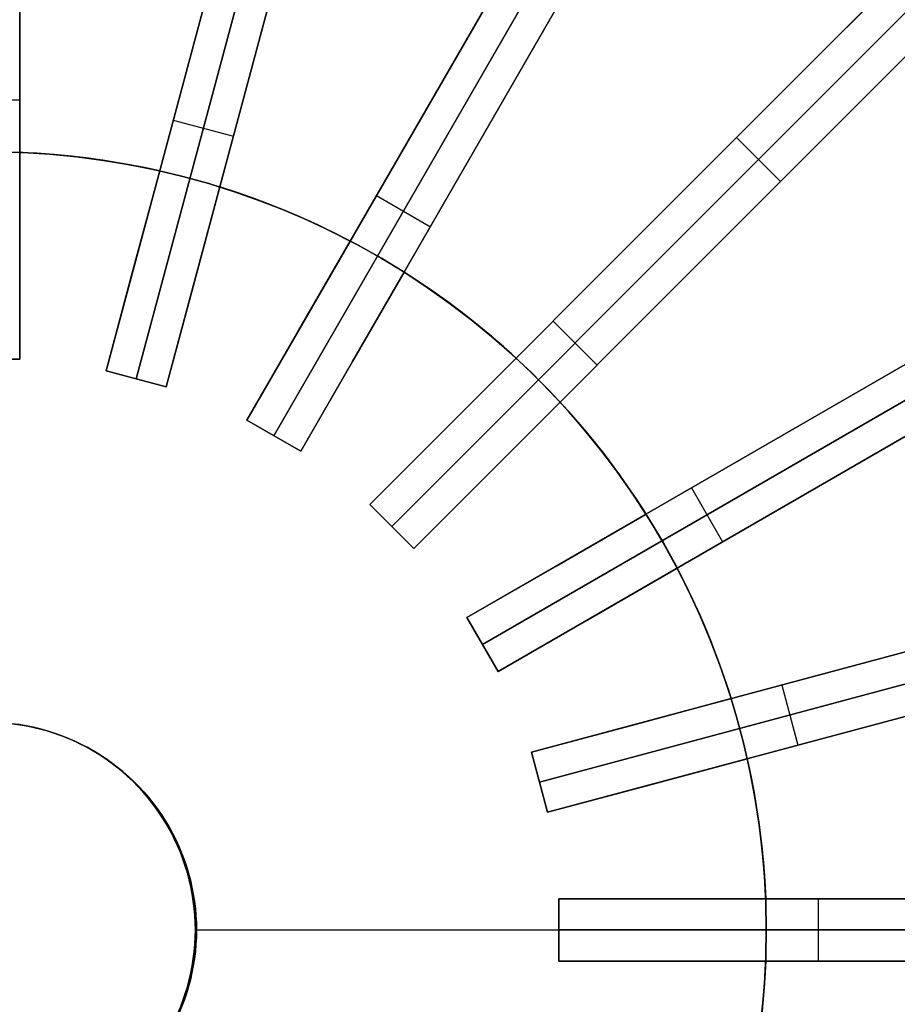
# Model space of a CAD drawing. Header units: millimetres. Extents: x 240 to 1220, y -2840 to -1860.
# Tile 17 of 21: x 736 to 905, y -2364 to -2175. Entities that reach past the tile are written whole.
import ezdxf

# ---------------------------------------------------------------- set-up
doc = ezdxf.new("R2010")
doc.units = ezdxf.units.MM

msp = doc.modelspace()

# ---------------------------------------------------------------- linework, layer by layer
for points in [[(874.25, -2197.26), (1072.24, -1999.28)], [(878.49, -2201.51), (1076.48, -2003.52)], [(1080.72, -2007.76), (882.74, -2205.75)], [(1001.53, -2069.99), (874.25, -2197.26)], [(1005.77, -2074.23), (878.49, -2201.51)], [(882.74, -2205.75), (1010.01, -2078.47)], [(736, -2240), (736, -2140)], [(736, -2140), (736, -2240)], [(778.56, -2145.6), (752.67, -2242.2)], [(752.67, -2242.2), (778.56, -2145.6)], [(784.35, -2147.16), (758.47, -2243.75)], [(758.47, -2243.75), (784.35, -2147.16)], [(764.27, -2245.3), (790.15, -2148.71)], [(790.15, -2148.71), (764.27, -2245.3)], [(829.8, -2165.13), (779.8, -2251.74)], [(779.8, -2251.74), (829.8, -2165.13)], [(835, -2168.13), (785, -2254.74)], [(785, -2254.74), (835, -2168.13)], [(902.48, -2169.03), (888.39, -2183.12)], [(888.39, -2183.12), (902.48, -2169.03)], [(790.2, -2257.74), (840.2, -2171.13)], [(840.2, -2171.13), (790.2, -2257.74)], [(896.88, -2191.61), (910.97, -2177.52)], [(910.97, -2177.52), (896.88, -2191.61)], [(888.39, -2183.12), (874.25, -2197.26)], [(874.25, -2197.26), (888.39, -2183.12)], [(724, -2190), (736, -2190)], [(724, -2190), (736, -2190)], [(882.74, -2205.75), (896.88, -2191.61)], [(896.88, -2191.61), (882.74, -2205.75)], [(765.62, -2193.9), (777.21, -2197)], [(765.62, -2193.9), (777.21, -2197)], [(874.25, -2197.26), (803.54, -2267.98)], [(803.54, -2267.98), (874.25, -2197.26)], [(882.74, -2205.75), (874.25, -2197.26)], [(882.74, -2205.75), (874.25, -2197.26)], [(882.74, -2205.75), (874.25, -2197.26)], [(882.74, -2205.75), (874.25, -2197.26)], [(882.74, -2205.75), (874.25, -2197.26)], [(882.74, -2205.75), (874.25, -2197.26)], [(882.74, -2205.75), (874.25, -2197.26)], [(874.25, -2197.26), (882.74, -2205.75)], [(874.25, -2197.26), (882.74, -2205.75)], [(874.25, -2197.26), (882.74, -2205.75)], [(879.19, -2365.59), (879.64, -2360.41), (879.91, -2355.21), (880, -2350), (879.91, -2344.79), (879.64, -2339.59), (879.19, -2334.41), (878.56, -2329.24), (877.75, -2324.1), (876.76, -2318.98), (875.59, -2313.91), (874.25, -2308.88), (872.74, -2303.9), (871.05, -2298.97), (869.2, -2294.1), (867.17, -2289.31), (864.98, -2284.58), (862.63, -2279.94), (860.12, -2275.38), (857.45, -2270.91), (854.63, -2266.53), (851.66, -2262.25), (848.54, -2258.08), (845.28, -2254.03), (841.88, -2250.08), (838.34, -2246.26), (834.68, -2242.56), (830.88, -2238.99), (826.97, -2235.56), (822.94, -2232.26), (818.8, -2229.11), (814.55, -2226.1), (810.2, -2223.24), (805.75, -2220.53), (801.21, -2217.98), (796.59, -2215.59), (791.88, -2213.36), (787.1, -2211.29), (782.25, -2209.4), (777.34, -2207.67), (772.37, -2206.11), (767.35, -2204.73), (762.29, -2203.52), (757.19, -2202.48), (752.05, -2201.63), (746.89, -2200.95), (741.7, -2200.46), (736.51, -2200.14), (731.3, -2200.01)], [(763, -2203.67), (759.76, -2202.98), (756.48, -2202.36), (753.16, -2201.8), (749.8, -2201.31), (746.4, -2200.9), (742.97, -2200.56), (739.5, -2200.3), (736, -2200.12)], [(763, -2203.67), (759.76, -2202.98), (756.48, -2202.36), (753.16, -2201.8), (749.8, -2201.31), (746.4, -2200.9), (742.97, -2200.56), (739.5, -2200.3), (736, -2200.12)], [(763, -2203.67), (759.57, -2202.94), (756.15, -2202.3), (752.75, -2201.74), (749.36, -2201.25), (745.99, -2200.85), (742.64, -2200.53), (739.31, -2200.29), (736, -2200.12)], [(763, -2203.67), (759.57, -2202.94), (756.15, -2202.3), (752.75, -2201.74), (749.36, -2201.25), (745.99, -2200.85), (742.64, -2200.53), (739.31, -2200.29), (736, -2200.12)], [(736, -2220), (736, -2200.12)], [(736, -2200.12), (736, -2220)], [(736, -2220), (736, -2200.12)], [(736, -2200.12), (736, -2220)], [(763, -2203.67), (759.76, -2202.98), (756.48, -2202.36), (753.16, -2201.8), (749.8, -2201.31), (746.4, -2200.9), (742.97, -2200.56), (739.5, -2200.3), (736, -2200.12)], [(736, -2200.12), (739.31, -2200.29), (742.64, -2200.53), (745.99, -2200.85), (749.36, -2201.25), (752.75, -2201.74), (756.15, -2202.3), (759.57, -2202.94), (763, -2203.67)], [(878.49, -2201.51), (807.78, -2272.22)], [(807.78, -2272.22), (878.49, -2201.51)], [(763, -2203.67), (757.85, -2222.88)], [(757.85, -2222.88), (763, -2203.67)], [(763, -2203.67), (757.85, -2222.88)], [(757.85, -2222.88), (763, -2203.67)], [(769.44, -2225.98), (774.59, -2206.78)], [(774.59, -2206.78), (769.44, -2225.98)], [(769.44, -2225.98), (774.59, -2206.78)], [(774.59, -2206.78), (769.44, -2225.98)], [(799.74, -2217.2), (796.8, -2215.69), (793.79, -2214.24), (790.73, -2212.84), (787.61, -2211.5), (784.43, -2210.22), (781.2, -2209.01), (777.92, -2207.86), (774.59, -2206.78)], [(799.74, -2217.2), (796.8, -2215.69), (793.79, -2214.24), (790.73, -2212.84), (787.61, -2211.5), (784.43, -2210.22), (781.2, -2209.01), (777.92, -2207.86), (774.59, -2206.78)], [(799.74, -2217.2), (796.62, -2215.61), (793.49, -2214.1), (790.35, -2212.67), (787.2, -2211.33), (784.04, -2210.07), (780.89, -2208.9), (777.74, -2207.8), (774.59, -2206.78)], [(799.74, -2217.2), (796.62, -2215.61), (793.49, -2214.1), (790.35, -2212.67), (787.2, -2211.33), (784.04, -2210.07), (780.89, -2208.9), (777.74, -2207.8), (774.59, -2206.78)], [(799.74, -2217.2), (796.8, -2215.69), (793.79, -2214.24), (790.73, -2212.84), (787.61, -2211.5), (784.43, -2210.22), (781.2, -2209.01), (777.92, -2207.86), (774.59, -2206.78)], [(774.59, -2206.78), (777.74, -2207.8), (780.89, -2208.9), (784.04, -2210.07), (787.2, -2211.33), (790.35, -2212.67), (793.49, -2214.1), (796.62, -2215.61), (799.74, -2217.2)], [(812.02, -2276.46), (882.74, -2205.75)], [(882.74, -2205.75), (812.02, -2276.46)], [(804.8, -2208.44), (815.2, -2214.44)], [(804.8, -2208.44), (815.2, -2214.44)], [(799.74, -2217.2), (789.8, -2234.42)], [(789.8, -2234.42), (799.74, -2217.2)], [(799.74, -2217.2), (789.8, -2234.42)], [(789.8, -2234.42), (799.74, -2217.2)], [(736, -2240), (736, -2220)], [(736, -2220), (736, -2240)], [(736, -2240), (736, -2220)], [(736, -2220), (736, -2240)], [(757.85, -2222.88), (752.67, -2242.2)], [(752.67, -2242.2), (757.85, -2222.88)], [(757.85, -2222.88), (752.67, -2242.2)], [(752.67, -2242.2), (757.85, -2222.88)], [(800.2, -2240.42), (810.14, -2223.2)], [(810.14, -2223.2), (800.2, -2240.42)], [(800.2, -2240.42), (810.14, -2223.2)], [(810.14, -2223.2), (800.2, -2240.42)], [(831.74, -2239.78), (829.28, -2237.56), (826.75, -2235.38), (824.16, -2233.23), (821.49, -2231.13), (818.75, -2229.07), (815.95, -2227.07), (813.08, -2225.11), (810.14, -2223.2)], [(831.74, -2239.78), (829.28, -2237.56), (826.75, -2235.38), (824.16, -2233.23), (821.49, -2231.13), (818.75, -2229.07), (815.95, -2227.07), (813.08, -2225.11), (810.14, -2223.2)], [(831.74, -2239.78), (829.14, -2237.43), (826.5, -2235.16), (823.83, -2232.97), (821.14, -2230.86), (818.42, -2228.83), (815.68, -2226.88), (812.91, -2225), (810.14, -2223.2)], [(831.74, -2239.78), (829.14, -2237.43), (826.5, -2235.16), (823.83, -2232.97), (821.14, -2230.86), (818.42, -2228.83), (815.68, -2226.88), (812.91, -2225), (810.14, -2223.2)], [(831.74, -2239.78), (829.28, -2237.56), (826.75, -2235.38), (824.16, -2233.23), (821.49, -2231.13), (818.75, -2229.07), (815.95, -2227.07), (813.08, -2225.11), (810.14, -2223.2)], [(810.14, -2223.2), (812.91, -2225), (815.68, -2226.88), (818.42, -2228.83), (821.14, -2230.86), (823.83, -2232.97), (826.5, -2235.16), (829.14, -2237.43), (831.74, -2239.78)], [(764.27, -2245.3), (769.44, -2225.98)], [(769.44, -2225.98), (764.27, -2245.3)], [(764.27, -2245.3), (769.44, -2225.98)], [(769.44, -2225.98), (764.27, -2245.3)], [(838.89, -2232.62), (847.38, -2241.11)], [(838.89, -2232.62), (847.38, -2241.11)], [(789.8, -2234.42), (779.8, -2251.74)], [(779.8, -2251.74), (789.8, -2234.42)], [(789.8, -2234.42), (779.8, -2251.74)], [(779.8, -2251.74), (789.8, -2234.42)], [(724, -2240), (736, -2240)], [(736, -2240), (724, -2240)], [(736, -2240), (724, -2240)], [(736, -2240), (724, -2240)], [(736, -2240), (724, -2240)], [(736, -2240), (724, -2240)], [(724, -2240), (736, -2240)], [(724, -2240), (736, -2240)], [(724, -2240), (736, -2240)], [(790.2, -2257.74), (800.2, -2240.42)], [(800.2, -2240.42), (790.2, -2257.74)], [(790.2, -2257.74), (800.2, -2240.42)], [(800.2, -2240.42), (790.2, -2257.74)], [(831.74, -2239.78), (817.68, -2253.83)], [(817.68, -2253.83), (831.74, -2239.78)], [(831.74, -2239.78), (817.68, -2253.83)], [(817.68, -2253.83), (831.74, -2239.78)], [(908.87, -2239.8), (822.26, -2289.8)], [(822.26, -2289.8), (908.87, -2239.8)], [(752.67, -2242.2), (764.27, -2245.3)], [(764.27, -2245.3), (752.67, -2242.2)], [(764.27, -2245.3), (752.67, -2242.2)], [(764.27, -2245.3), (752.67, -2242.2)], [(764.27, -2245.3), (752.67, -2242.2)], [(764.27, -2245.3), (752.67, -2242.2)], [(752.67, -2242.2), (764.27, -2245.3)], [(752.67, -2242.2), (764.27, -2245.3)], [(752.67, -2242.2), (764.27, -2245.3)], [(911.87, -2245), (825.26, -2295)], [(825.26, -2295), (911.87, -2245)], [(826.17, -2262.32), (840.22, -2248.26)], [(840.22, -2248.26), (826.17, -2262.32)], [(826.17, -2262.32), (840.22, -2248.26)], [(840.22, -2248.26), (826.17, -2262.32)], [(856.8, -2269.86), (855, -2267.09), (853.12, -2264.32), (851.17, -2261.58), (849.14, -2258.86), (847.03, -2256.17), (844.84, -2253.5), (842.57, -2250.86), (840.22, -2248.26)], [(856.8, -2269.86), (855, -2267.09), (853.12, -2264.32), (851.17, -2261.58), (849.14, -2258.86), (847.03, -2256.17), (844.84, -2253.5), (842.57, -2250.86), (840.22, -2248.26)], [(856.8, -2269.86), (854.89, -2266.92), (852.93, -2264.05), (850.93, -2261.25), (848.87, -2258.51), (846.77, -2255.84), (844.62, -2253.25), (842.44, -2250.72), (840.22, -2248.26)], [(856.8, -2269.86), (854.89, -2266.92), (852.93, -2264.05), (850.93, -2261.25), (848.87, -2258.51), (846.77, -2255.84), (844.62, -2253.25), (842.44, -2250.72), (840.22, -2248.26)], [(856.8, -2269.86), (855, -2267.09), (853.12, -2264.32), (851.17, -2261.58), (849.14, -2258.86), (847.03, -2256.17), (844.84, -2253.5), (842.57, -2250.86), (840.22, -2248.26)], [(840.22, -2248.26), (842.44, -2250.72), (844.62, -2253.25), (846.77, -2255.84), (848.87, -2258.51), (850.93, -2261.25), (852.93, -2264.05), (854.89, -2266.92), (856.8, -2269.86)], [(828.26, -2300.2), (914.87, -2250.2)], [(914.87, -2250.2), (828.26, -2300.2)], [(779.8, -2251.74), (790.2, -2257.74)], [(790.2, -2257.74), (779.8, -2251.74)], [(790.2, -2257.74), (779.8, -2251.74)], [(790.2, -2257.74), (779.8, -2251.74)], [(790.2, -2257.74), (779.8, -2251.74)], [(790.2, -2257.74), (779.8, -2251.74)], [(779.8, -2251.74), (790.2, -2257.74)], [(779.8, -2251.74), (790.2, -2257.74)], [(779.8, -2251.74), (790.2, -2257.74)], [(817.68, -2253.83), (803.54, -2267.98)], [(803.54, -2267.98), (817.68, -2253.83)], [(817.68, -2253.83), (803.54, -2267.98)], [(803.54, -2267.98), (817.68, -2253.83)], [(812.02, -2276.46), (826.17, -2262.32)], [(826.17, -2262.32), (812.02, -2276.46)], [(812.02, -2276.46), (826.17, -2262.32)], [(826.17, -2262.32), (812.02, -2276.46)], [(865.56, -2264.8), (871.56, -2275.2)], [(865.56, -2264.8), (871.56, -2275.2)], [(803.54, -2267.98), (812.02, -2276.46)], [(812.02, -2276.46), (803.54, -2267.98)], [(812.02, -2276.46), (803.54, -2267.98)], [(812.02, -2276.46), (803.54, -2267.98)], [(812.02, -2276.46), (803.54, -2267.98)], [(812.02, -2276.46), (803.54, -2267.98)], [(803.54, -2267.98), (812.02, -2276.46)], [(803.54, -2267.98), (812.02, -2276.46)], [(803.54, -2267.98), (812.02, -2276.46)], [(856.8, -2269.86), (839.58, -2279.8)], [(839.58, -2279.8), (856.8, -2269.86)], [(856.8, -2269.86), (839.58, -2279.8)], [(839.58, -2279.8), (856.8, -2269.86)], [(839.58, -2279.8), (822.26, -2289.8)], [(822.26, -2289.8), (839.58, -2279.8)], [(839.58, -2279.8), (822.26, -2289.8)], [(822.26, -2289.8), (839.58, -2279.8)], [(845.58, -2290.2), (862.8, -2280.26)], [(862.8, -2280.26), (845.58, -2290.2)], [(845.58, -2290.2), (862.8, -2280.26)], [(862.8, -2280.26), (845.58, -2290.2)], [(873.22, -2305.41), (872.2, -2302.26), (871.1, -2299.11), (869.93, -2295.96), (868.67, -2292.8), (867.33, -2289.65), (865.9, -2286.51), (864.39, -2283.38), (862.8, -2280.26)], [(873.22, -2305.41), (872.2, -2302.26), (871.1, -2299.11), (869.93, -2295.96), (868.67, -2292.8), (867.33, -2289.65), (865.9, -2286.51), (864.39, -2283.38), (862.8, -2280.26)], [(873.22, -2305.41), (872.14, -2302.08), (870.99, -2298.8), (869.78, -2295.57), (868.5, -2292.39), (867.16, -2289.27), (865.76, -2286.21), (864.31, -2283.2), (862.8, -2280.26)], [(873.22, -2305.41), (872.14, -2302.08), (870.99, -2298.8), (869.78, -2295.57), (868.5, -2292.39), (867.16, -2289.27), (865.76, -2286.21), (864.31, -2283.2), (862.8, -2280.26)], [(873.22, -2305.41), (872.2, -2302.26), (871.1, -2299.11), (869.93, -2295.96), (868.67, -2292.8), (867.33, -2289.65), (865.9, -2286.51), (864.39, -2283.38), (862.8, -2280.26)], [(862.8, -2280.26), (864.31, -2283.2), (865.76, -2286.21), (867.16, -2289.27), (868.5, -2292.39), (869.78, -2295.57), (870.99, -2298.8), (872.14, -2302.08), (873.22, -2305.41)], [(822.26, -2289.8), (828.26, -2300.2)], [(828.26, -2300.2), (822.26, -2289.8)], [(828.26, -2300.2), (822.26, -2289.8)], [(828.26, -2300.2), (822.26, -2289.8)], [(828.26, -2300.2), (822.26, -2289.8)], [(828.26, -2300.2), (822.26, -2289.8)], [(822.26, -2289.8), (828.26, -2300.2)], [(822.26, -2289.8), (828.26, -2300.2)], [(822.26, -2289.8), (828.26, -2300.2)], [(828.26, -2300.2), (845.58, -2290.2)], [(845.58, -2290.2), (828.26, -2300.2)], [(828.26, -2300.2), (845.58, -2290.2)], [(845.58, -2290.2), (828.26, -2300.2)], [(931.29, -2289.85), (834.7, -2315.73)], [(834.7, -2315.73), (931.29, -2289.85)], [(932.84, -2295.65), (836.25, -2321.53)], [(836.25, -2321.53), (932.84, -2295.65)], [(837.8, -2327.33), (934.4, -2301.44)], [(934.4, -2301.44), (837.8, -2327.33)], [(883, -2302.79), (886.1, -2314.38)], [(883, -2302.79), (886.1, -2314.38)], [(873.22, -2305.41), (854.02, -2310.56)], [(854.02, -2310.56), (873.22, -2305.41)], [(873.22, -2305.41), (854.02, -2310.56)], [(854.02, -2310.56), (873.22, -2305.41)], [(767.12, -2364.91), (767.61, -2363.61), (768.06, -2362.29), (768.47, -2360.97), (768.82, -2359.62), (769.14, -2358.27), (769.4, -2356.91), (769.62, -2355.54), (769.78, -2354.16), (769.9, -2352.77), (769.98, -2351.39), (770, -2350), (769.98, -2348.61), (769.9, -2347.23), (769.78, -2345.84), (769.62, -2344.46), (769.4, -2343.09), (769.14, -2341.73), (768.82, -2340.38), (768.47, -2339.03), (768.06, -2337.71), (767.61, -2336.39), (767.12, -2335.09), (766.58, -2333.82), (766, -2332.56), (765.37, -2331.32), (764.7, -2330.1), (763.99, -2328.91), (763.23, -2327.74), (762.44, -2326.6), (761.61, -2325.49), (760.74, -2324.41), (759.83, -2323.36), (758.89, -2322.34), (757.91, -2321.35), (756.9, -2320.4), (755.86, -2319.48), (754.78, -2318.6), (753.68, -2317.76), (752.55, -2316.96), (751.39, -2316.2), (750.2, -2315.48), (748.99, -2314.79), (747.76, -2314.16), (746.5, -2313.56), (745.23, -2313.01), (743.93, -2312.51), (742.62, -2312.04), (741.3, -2311.63), (739.96, -2311.26), (738.61, -2310.94), (737.25, -2310.66), (735.88, -2310.43)], [(735.88, -2310.43), (737.25, -2310.66), (738.61, -2310.94), (739.96, -2311.26), (741.3, -2311.63), (742.62, -2312.04), (743.93, -2312.51), (745.23, -2313.01), (746.5, -2313.56), (747.76, -2314.16), (748.99, -2314.79), (750.2, -2315.48), (751.39, -2316.2), (752.55, -2316.96), (753.68, -2317.76), (754.78, -2318.6), (755.86, -2319.48), (756.9, -2320.4), (757.91, -2321.35), (758.89, -2322.34), (759.83, -2323.36), (760.74, -2324.41), (761.61, -2325.49), (762.44, -2326.6), (763.23, -2327.74), (763.99, -2328.91), (764.7, -2330.1), (765.37, -2331.32), (766, -2332.56), (766.58, -2333.82), (767.12, -2335.09), (767.61, -2336.39), (768.06, -2337.71), (768.47, -2339.03), (768.82, -2340.38), (769.14, -2341.73), (769.4, -2343.09), (769.62, -2344.46), (769.78, -2345.84), (769.9, -2347.23), (769.98, -2348.61), (770, -2350), (769.98, -2351.39), (769.9, -2352.77), (769.78, -2354.16), (769.62, -2355.54), (769.4, -2356.91), (769.14, -2358.27), (768.82, -2359.62), (768.47, -2360.97), (768.06, -2362.29), (767.61, -2363.61), (767.12, -2364.91)], [(770, -2350), (769.98, -2348.61), (769.9, -2347.23), (769.78, -2345.84), (769.62, -2344.47), (769.4, -2343.1), (769.14, -2341.73), (768.83, -2340.38), (768.47, -2339.04), (768.07, -2337.71), (767.62, -2336.4), (767.12, -2335.1), (766.58, -2333.82), (766, -2332.56), (765.37, -2331.33), (764.7, -2330.11), (763.99, -2328.92), (763.24, -2327.75), (762.45, -2326.61), (761.62, -2325.5), (760.75, -2324.42), (759.84, -2323.37), (758.9, -2322.35), (757.93, -2321.36), (756.91, -2320.41), (755.87, -2319.49), (754.8, -2318.61), (753.69, -2317.77), (752.56, -2316.97), (751.4, -2316.21), (750.22, -2315.49), (749.01, -2314.81), (747.78, -2314.17), (746.52, -2313.57), (745.25, -2313.02), (743.96, -2312.51), (742.65, -2312.05), (741.32, -2311.64), (739.99, -2311.27), (738.64, -2310.94), (737.28, -2310.67), (735.91, -2310.44)], [(854.02, -2310.56), (834.7, -2315.73)], [(834.7, -2315.73), (854.02, -2310.56)], [(854.02, -2310.56), (834.7, -2315.73)], [(834.7, -2315.73), (854.02, -2310.56)], [(834.7, -2315.73), (837.8, -2327.33)], [(837.8, -2327.33), (834.7, -2315.73)], [(837.8, -2327.33), (834.7, -2315.73)], [(837.8, -2327.33), (834.7, -2315.73)], [(837.8, -2327.33), (834.7, -2315.73)], [(837.8, -2327.33), (834.7, -2315.73)], [(834.7, -2315.73), (837.8, -2327.33)], [(834.7, -2315.73), (837.8, -2327.33)], [(834.7, -2315.73), (837.8, -2327.33)], [(857.12, -2322.15), (876.33, -2317)], [(876.33, -2317), (857.12, -2322.15)], [(857.12, -2322.15), (876.33, -2317)], [(876.33, -2317), (857.12, -2322.15)], [(879.88, -2344), (879.71, -2340.69), (879.47, -2337.36), (879.15, -2334.01), (878.75, -2330.64), (878.26, -2327.25), (877.7, -2323.85), (877.06, -2320.43), (876.33, -2317)], [(879.88, -2344), (879.71, -2340.69), (879.47, -2337.36), (879.15, -2334.01), (878.75, -2330.64), (878.26, -2327.25), (877.7, -2323.85), (877.06, -2320.43), (876.33, -2317)], [(879.88, -2344), (879.7, -2340.5), (879.44, -2337.03), (879.1, -2333.6), (878.69, -2330.2), (878.2, -2326.84), (877.64, -2323.52), (877.02, -2320.24), (876.33, -2317)], [(879.88, -2344), (879.7, -2340.5), (879.44, -2337.03), (879.1, -2333.6), (878.69, -2330.2), (878.2, -2326.84), (877.64, -2323.52), (877.02, -2320.24), (876.33, -2317)], [(879.88, -2344), (879.71, -2340.69), (879.47, -2337.36), (879.15, -2334.01), (878.75, -2330.64), (878.26, -2327.25), (877.7, -2323.85), (877.06, -2320.43), (876.33, -2317)], [(876.33, -2317), (877.02, -2320.24), (877.64, -2323.52), (878.2, -2326.84), (878.69, -2330.2), (879.1, -2333.6), (879.44, -2337.03), (879.7, -2340.5), (879.88, -2344)], [(837.8, -2327.33), (857.12, -2322.15)], [(857.12, -2322.15), (837.8, -2327.33)], [(837.8, -2327.33), (857.12, -2322.15)], [(857.12, -2322.15), (837.8, -2327.33)], [(940, -2344), (840, -2344)], [(840, -2344), (940, -2344)], [(840, -2344), (840, -2356)], [(840, -2356), (840, -2344)], [(840, -2356), (840, -2344)], [(840, -2356), (840, -2344)], [(840, -2356), (840, -2344)], [(840, -2356), (840, -2344)], [(860, -2344), (840, -2344)], [(840, -2344), (860, -2344)], [(860, -2344), (840, -2344)], [(840, -2344), (860, -2344)], [(840, -2344), (840, -2356)], [(840, -2344), (840, -2356)], [(840, -2344), (840, -2356)], [(879.88, -2344), (860, -2344)], [(860, -2344), (879.88, -2344)], [(879.88, -2344), (860, -2344)], [(860, -2344), (879.88, -2344)], [(890, -2344), (890, -2356)], [(890, -2344), (890, -2356)], [(767.12, -2364.91), (767.61, -2363.61), (768.06, -2362.3), (768.47, -2360.97), (768.82, -2359.63), (769.13, -2358.27), (769.4, -2356.91), (769.61, -2355.54), (769.78, -2354.16), (769.9, -2352.78), (769.98, -2351.39), (770, -2350)], [(770, -2350), (840, -2350)], [(770, -2350), (840, -2350)], [(770, -2350), (840, -2350)], [(770, -2350), (840, -2350)], [(940, -2350), (840, -2350)], [(840, -2350), (940, -2350)], [(880, -2350), (940, -2350)], [(880, -2350), (940, -2350)], [(840, -2356), (940, -2356)], [(940, -2356), (840, -2356)], [(840, -2356), (860, -2356)], [(860, -2356), (840, -2356)], [(840, -2356), (860, -2356)], [(860, -2356), (840, -2356)], [(860, -2356), (879.88, -2356)], [(879.88, -2356), (860, -2356)], [(860, -2356), (879.88, -2356)], [(879.88, -2356), (860, -2356)], [(876.33, -2383), (877.02, -2379.76), (877.64, -2376.48), (878.2, -2373.16), (878.69, -2369.8), (879.1, -2366.4), (879.44, -2362.97), (879.7, -2359.5), (879.88, -2356)], [(876.33, -2383), (877.02, -2379.76), (877.64, -2376.48), (878.2, -2373.16), (878.69, -2369.8), (879.1, -2366.4), (879.44, -2362.97), (879.7, -2359.5), (879.88, -2356)], [(876.33, -2383), (877.06, -2379.57), (877.7, -2376.15), (878.26, -2372.75), (878.75, -2369.36), (879.15, -2365.99), (879.47, -2362.64), (879.71, -2359.31), (879.88, -2356)], [(876.33, -2383), (877.06, -2379.57), (877.7, -2376.15), (878.26, -2372.75), (878.75, -2369.36), (879.15, -2365.99), (879.47, -2362.64), (879.71, -2359.31), (879.88, -2356)], [(876.33, -2383), (877.02, -2379.76), (877.64, -2376.48), (878.2, -2373.16), (878.69, -2369.8), (879.1, -2366.4), (879.44, -2362.97), (879.7, -2359.5), (879.88, -2356)], [(879.88, -2356), (879.71, -2359.31), (879.47, -2362.64), (879.15, -2365.99), (878.75, -2369.36), (878.26, -2372.75), (877.7, -2376.15), (877.06, -2379.57), (876.33, -2383)]]:
    msp.add_lwpolyline(points)
at = {"extrusion": (-0.707107, 0.707107, 1.82043e-15)}
msp.add_lwpolyline([(655.51, 520), (655.68, 529.56), (656.17, 539.11), (656.98, 548.63), (658.12, 558.13), (659.58, 567.57), (661.37, 576.97), (663.47, 586.29), (665.9, 595.54), (668.63, 604.7), (671.68, 613.77), (675.04, 622.72), (678.69, 631.55), (682.65, 640.26), (686.91, 648.82), (691.45, 657.23), (696.28, 665.48), (701.38, 673.57), (706.76, 681.47), (712.41, 689.19), (718.31, 696.7), (724.47, 704.02), (730.88, 711.11), (737.52, 717.99), (744.4, 724.63), (751.5, 731.04), (758.81, 737.2), (766.33, 743.11), (774.04, 748.75), (781.95, 754.13), (790.03, 759.24), (798.28, 764.06), (806.69, 768.61), (815.26, 772.86), (823.96, 776.82), (832.79, 780.48), (841.75, 783.83), (850.81, 786.88), (859.97, 789.62), (869.22, 792.04), (878.55, 794.14), (887.94, 795.93), (897.39, 797.39), (906.88, 798.53), (916.41, 799.35), (925.95, 799.84), (935.51, 800)], dxfattribs=at)
at = {"extrusion": (0.707107, -0.707107, 7.2817e-16)}
msp.add_lwpolyline([(-655.51, 520), (-655.68, 529.56), (-656.17, 539.11), (-656.98, 548.63), (-658.12, 558.13), (-659.58, 567.57), (-661.37, 576.97), (-663.47, 586.29), (-665.9, 595.54), (-668.63, 604.7), (-671.68, 613.77), (-675.04, 622.72), (-678.69, 631.55), (-682.65, 640.26), (-686.91, 648.82), (-691.45, 657.23), (-696.28, 665.48), (-701.38, 673.57), (-706.76, 681.47), (-712.41, 689.19), (-718.31, 696.7), (-724.47, 704.02), (-730.88, 711.11), (-737.52, 717.99), (-744.4, 724.63), (-751.5, 731.04), (-758.81, 737.2), (-766.33, 743.11), (-774.04, 748.75), (-781.95, 754.13), (-790.03, 759.24), (-798.28, 764.06), (-806.69, 768.61), (-815.26, 772.86), (-823.96, 776.82), (-832.79, 780.48), (-841.75, 783.83), (-850.81, 786.88), (-859.97, 789.62), (-869.22, 792.04), (-878.55, 794.14), (-887.94, 795.93), (-897.39, 797.39), (-906.88, 798.53), (-916.41, 799.35), (-925.95, 799.84), (-935.51, 800)], dxfattribs=at)
at = {"extrusion": (-0.707107, 0.707107, 1.25333e-15)}
msp.add_lwpolyline([(935.51, 800), (925.95, 799.84), (916.41, 799.35), (906.88, 798.53), (897.39, 797.39), (887.94, 795.93), (878.55, 794.14), (869.22, 792.04), (859.97, 789.62), (850.81, 786.88), (841.75, 783.83), (832.79, 780.48), (823.96, 776.82), (815.26, 772.86), (806.69, 768.61), (798.28, 764.06), (790.03, 759.24), (781.95, 754.13), (774.04, 748.75), (766.33, 743.11), (758.81, 737.2), (751.5, 731.04), (744.4, 724.63), (737.52, 717.99), (730.88, 711.11), (724.47, 704.02), (718.31, 696.7), (712.41, 689.19), (706.76, 681.47), (701.38, 673.57), (696.28, 665.48), (691.45, 657.23), (686.91, 648.82), (682.65, 640.26), (678.69, 631.55), (675.04, 622.72), (671.68, 613.77), (668.63, 604.7), (665.9, 595.54), (663.47, 586.29), (661.37, 576.97), (659.58, 567.57), (658.12, 558.13), (656.98, 548.63), (656.17, 539.11), (655.68, 529.56), (655.51, 520)], dxfattribs=at)
at = {"extrusion": (-0.707107, 0.707107, 2.1564e-15)}
msp.add_lwpolyline([(935.51, 700), (929.37, 699.9), (923.23, 699.58), (917.11, 699.06), (911, 698.32), (904.93, 697.38), (898.89, 696.24), (892.9, 694.88), (886.95, 693.33), (881.06, 691.57), (875.23, 689.61), (869.48, 687.45), (863.8, 685.1), (858.21, 682.55), (852.7, 679.82), (847.29, 676.9), (841.99, 673.8), (836.79, 670.51), (831.71, 667.05), (826.75, 663.42), (821.92, 659.63), (817.22, 655.67), (812.65, 651.55), (808.23, 647.28), (803.96, 642.86), (799.84, 638.3), (795.88, 633.6), (792.09, 628.76), (788.46, 623.8), (785, 618.72), (781.72, 613.53), (778.61, 608.22), (775.69, 602.81), (772.96, 597.31), (770.41, 591.71), (768.06, 586.03), (765.91, 580.28), (763.95, 574.45), (762.19, 568.56), (760.63, 562.62), (759.28, 556.62), (758.13, 550.58), (757.19, 544.51), (756.46, 538.41), (755.93, 532.28), (755.62, 526.15), (755.51, 520)], dxfattribs=at)
at = {"extrusion": (0.707107, -0.707107, -7.37426e-16)}
msp.add_lwpolyline([(-755.51, 520), (-755.62, 526.15), (-755.93, 532.28), (-756.46, 538.41), (-757.19, 544.51), (-758.13, 550.58), (-759.28, 556.62), (-760.63, 562.62), (-762.19, 568.56), (-763.95, 574.45), (-765.91, 580.28), (-768.06, 586.03), (-770.41, 591.71), (-772.96, 597.31), (-775.69, 602.81), (-778.61, 608.22), (-781.72, 613.53), (-785, 618.72), (-788.46, 623.8), (-792.09, 628.76), (-795.88, 633.6), (-799.84, 638.3), (-803.96, 642.86), (-808.23, 647.28), (-812.65, 651.55), (-817.22, 655.67), (-821.92, 659.63), (-826.75, 663.42), (-831.71, 667.05), (-836.79, 670.51), (-841.99, 673.8), (-847.29, 676.9), (-852.7, 679.82), (-858.21, 682.55), (-863.8, 685.1), (-869.48, 687.45), (-875.23, 689.61), (-881.06, 691.57), (-886.95, 693.33), (-892.9, 694.88), (-898.89, 696.24), (-904.93, 697.38), (-911, 698.32), (-917.11, 699.06), (-923.23, 699.58), (-929.37, 699.9), (-935.51, 700)], dxfattribs=at)
at = {"extrusion": (0.707107, -0.707107, -1.23046e-15)}
msp.add_lwpolyline([(-755.51, 520), (-755.62, 526.15), (-755.93, 532.28), (-756.46, 538.41), (-757.19, 544.51), (-758.13, 550.58), (-759.28, 556.62), (-760.63, 562.62), (-762.19, 568.56), (-763.95, 574.45), (-765.91, 580.28), (-768.06, 586.03), (-770.41, 591.71), (-772.96, 597.31), (-775.69, 602.81), (-778.61, 608.22), (-781.72, 613.53), (-785, 618.72), (-788.46, 623.8), (-792.09, 628.76), (-795.88, 633.6), (-799.84, 638.3), (-803.96, 642.86), (-808.23, 647.28), (-812.65, 651.55), (-817.22, 655.67), (-821.92, 659.63), (-826.75, 663.42), (-831.71, 667.05), (-836.79, 670.51), (-841.99, 673.8), (-847.29, 676.9), (-852.7, 679.82), (-858.21, 682.55), (-863.8, 685.1), (-869.48, 687.45), (-875.23, 689.61), (-881.06, 691.57), (-886.95, 693.33), (-892.9, 694.88), (-898.89, 696.24), (-904.93, 697.38), (-911, 698.32), (-917.11, 699.06), (-923.23, 699.58), (-929.37, 699.9), (-935.51, 700)], dxfattribs=at)
at = {"extrusion": (1, 0, 0)}
for points in [[(-2197.26, 800), (-2197.26, 1050)], [(-2197.26, -6), (-2197.26, -50)], [(-2197.26, 50), (-2197.26, 6)], [(-2200.12, 750), (-2200.12, 762)], [(-2200.12, 988), (-2200.12, 1000)], [(-2201.51, 800), (-2201.51, 1050)], [(-2201.51, -6), (-2201.51, -50)], [(-2201.51, 50), (-2201.51, 6)], [(-2203.67, 762), (-2203.67, 750)], [(-2203.67, 988), (-2203.67, 1000)], [(-2206.78, 750), (-2206.78, 762)], [(-2206.78, 988), (-2206.78, 1000)], [(-2205.75, 1050), (-2205.75, 800)], [(-2205.75, -50), (-2205.75, -6)], [(-2205.75, 6), (-2205.75, 50)], [(-2217.2, 762), (-2217.2, 750)], [(-2217.2, 988), (-2217.2, 1000)], [(-2223.2, 750), (-2223.2, 762)], [(-2223.2, 988), (-2223.2, 1000)], [(-2240, 762), (-2240, 988)], [(-2240, 1000), (-2240, 1050)], [(-2240, 700), (-2240, 750)], [(-2239.78, 762), (-2239.78, 750)], [(-2239.78, 988), (-2239.78, 1000)], [(-2242.2, 750), (-2242.2, 700)], [(-2242.2, 988), (-2242.2, 762)], [(-2242.2, 1050), (-2242.2, 1000)], [(-2243.75, 988), (-2243.75, 762)], [(-2243.75, 1050), (-2243.75, 1000)], [(-2243.75, 750), (-2243.75, 700)], [(-2245.3, 762), (-2245.3, 988)], [(-2245.3, 1000), (-2245.3, 1050)], [(-2245.3, 700), (-2245.3, 750)], [(-2248.26, 750), (-2248.26, 762)], [(-2248.26, 988), (-2248.26, 1000)], [(-2251.74, 750), (-2251.74, 700)], [(-2251.74, 988), (-2251.74, 762)], [(-2251.74, 1050), (-2251.74, 1000)], [(-2254.74, 988), (-2254.74, 762)], [(-2254.74, 1050), (-2254.74, 1000)], [(-2254.74, 750), (-2254.74, 700)], [(-2257.74, 762), (-2257.74, 988)], [(-2257.74, 1000), (-2257.74, 1050)], [(-2257.74, 750), (-2257.74, 700)], [(-2267.98, 750), (-2267.98, 700)], [(-2267.98, 988), (-2267.98, 762)], [(-2267.98, 1050), (-2267.98, 1000)], [(-2269.86, 762), (-2269.86, 750)], [(-2269.86, 988), (-2269.86, 1000)], [(-2272.22, 988), (-2272.22, 762)], [(-2272.22, 1050), (-2272.22, 1000)], [(-2272.22, 750), (-2272.22, 700)], [(-2276.46, 762), (-2276.46, 988)], [(-2276.46, 1000), (-2276.46, 1050)], [(-2276.46, 700), (-2276.46, 750)], [(-2280.26, 750), (-2280.26, 762)], [(-2280.26, 988), (-2280.26, 1000)], [(-2289.8, 750), (-2289.8, 700)], [(-2289.8, 988), (-2289.8, 762)], [(-2289.8, 1050), (-2289.8, 1000)], [(-2295, 988), (-2295, 762)], [(-2295, 1050), (-2295, 1000)], [(-2295, 750), (-2295, 700)], [(-2300.2, 762), (-2300.2, 988)], [(-2300.2, 1000), (-2300.2, 1050)], [(-2300.2, 700), (-2300.2, 750)], [(-2305.41, 762), (-2305.41, 750)], [(-2305.41, 988), (-2305.41, 1000)], [(-2315.73, 750), (-2315.73, 700)], [(-2315.73, 988), (-2315.73, 762)], [(-2315.73, 1050), (-2315.73, 1000)], [(-2317, 750), (-2317, 762)], [(-2317, 988), (-2317, 1000)], [(-2321.53, 988), (-2321.53, 762)], [(-2321.53, 1050), (-2321.53, 1000)], [(-2321.53, 750), (-2321.53, 700)], [(-2327.33, 762), (-2327.33, 988)], [(-2327.33, 1000), (-2327.33, 1050)], [(-2327.33, 700), (-2327.33, 750)], [(-2344, 750), (-2344, 700)], [(-2344, 988), (-2344, 762)], [(-2344, 1050), (-2344, 1000)], [(-2344, 762), (-2344, 750)], [(-2344, 988), (-2344, 1000)], [(-2350, 749.99), (-2350, 762.01)], [(-2350, 1000), (-2350, 987.99)], [(-2350, 988), (-2350, 762)], [(-2350, 1050), (-2350, 1000)], [(-2350, 750), (-2350, 700)], [(-2350, -6.01), (-2350, 6.01)], [(-2356, 762), (-2356, 988)], [(-2356, 1000), (-2356, 1050)], [(-2356, 700), (-2356, 750)], [(-2356, 750), (-2356, 762)], [(-2356, 988), (-2356, 1000)]]:
    msp.add_lwpolyline(points, dxfattribs=at)
at = {"extrusion": (3.33333e-05, -4.38842e-06, 1)}
for points in [[(880, -2350), (879.91, -2344.8), (879.64, -2339.6), (879.19, -2334.41), (878.56, -2329.25), (877.75, -2324.11), (876.76, -2319), (875.6, -2313.93), (874.26, -2308.9), (872.75, -2303.92), (871.06, -2298.99), (869.21, -2294.13), (867.19, -2289.34), (865, -2284.61), (862.65, -2279.97), (860.14, -2275.41), (857.47, -2270.94), (854.65, -2266.57), (851.69, -2262.29), (848.57, -2258.12), (845.31, -2254.07), (841.91, -2250.12), (838.38, -2246.3), (834.72, -2242.6), (830.93, -2239.04), (827.02, -2235.6), (822.99, -2232.31), (818.86, -2229.15), (814.61, -2226.14), (810.26, -2223.28), (805.82, -2220.57), (801.28, -2218.02), (796.66, -2215.63), (791.96, -2213.39), (787.18, -2211.33), (782.34, -2209.43), (777.43, -2207.7), (772.47, -2206.14), (767.45, -2204.75), (762.39, -2203.54), (757.29, -2202.5), (752.16, -2201.65), (747, -2200.97), (741.82, -2200.47), (736.62, -2200.15), (731.42, -2200.01), (726.22, -2200.05), (721.02, -2200.27), (715.83, -2200.67), (710.66, -2201.25), (705.51, -2202.01), (700.39, -2202.95), (695.31, -2204.07), (690.26, -2205.36), (685.27, -2206.82), (680.33, -2208.46), (675.45, -2210.27), (670.64, -2212.25), (665.89, -2214.39), (661.23, -2216.69), (656.65, -2219.16), (652.15, -2221.78), (647.75, -2224.56), (643.45, -2227.49), (639.25, -2230.57), (635.16, -2233.79), (631.19, -2237.15), (627.33, -2240.64), (623.6, -2244.27), (620, -2248.02), (616.53, -2251.9), (613.19, -2255.9), (610, -2260.01), (606.95, -2264.22), (604.05, -2268.54), (601.3, -2272.96), (598.7, -2277.47), (596.26, -2282.07), (593.99, -2286.75), (591.88, -2291.51), (589.93, -2296.33), (588.15, -2301.22), (586.55, -2306.17), (585.11, -2311.18)], [(585.11, -2311.18), (583.85, -2316.23), (582.77, -2321.33), (581.86, -2326.46), (581.13, -2331.61), (580.58, -2336.79), (580.21, -2341.99), (580.03, -2347.2), (580.02, -2352.4), (580.19, -2357.61), (580.55, -2362.81), (581.08, -2367.99), (581.8, -2373.15), (582.69, -2378.28), (583.76, -2383.38), (585.01, -2388.44), (586.43, -2393.45), (588.03, -2398.41), (589.79, -2403.31), (591.73, -2408.14), (593.83, -2412.91), (596.1, -2417.6), (598.52, -2422.21), (601.11, -2426.73), (603.85, -2431.16), (606.75, -2435.49), (609.79, -2439.72), (612.98, -2443.84), (616.3, -2447.84), (619.77, -2451.73), (623.37, -2455.5), (627.1, -2459.14), (630.95, -2462.64), (634.92, -2466.02), (639, -2469.25), (643.2, -2472.33), (647.5, -2475.27), (651.9, -2478.06), (656.39, -2480.7), (660.97, -2483.17), (665.64, -2485.49), (670.38, -2487.64), (675.2, -2489.63), (680.08, -2491.45), (685.02, -2493.1), (690.02, -2494.57), (695.06, -2495.87), (700.15, -2497), (705.27, -2497.95), (710.42, -2498.72), (715.6, -2499.31), (720.79, -2499.72), (725.99, -2499.95), (731.2, -2500), (736.41, -2499.86), (741.61, -2499.55), (746.79, -2499.06), (751.96, -2498.38), (757.1, -2497.53), (762.21, -2496.5), (767.27, -2495.3), (772.3, -2493.91), (777.27, -2492.36), (782.18, -2490.63), (787.03, -2488.73), (791.81, -2486.67), (796.52, -2484.44), (801.15, -2482.05), (805.69, -2479.5), (810.14, -2476.8), (814.5, -2473.94), (818.75, -2470.93), (822.9, -2467.77), (826.93, -2464.48), (830.85, -2461.04), (834.64, -2457.47), (838.31, -2453.78), (841.85, -2449.95), (845.25, -2446.01), (848.51, -2441.95), (851.63, -2437.78), (854.61, -2433.5), (857.43, -2429.13), (860.1, -2424.65), (862.62, -2420.09), (864.97, -2415.44), (867.16, -2410.72), (869.19, -2405.92), (871.05, -2401.05), (872.73, -2396.12), (874.25, -2391.14), (875.59, -2386.11), (876.76, -2381.03), (877.74, -2375.92), (878.56, -2370.77), (879.19, -2365.6), (879.64, -2360.41), (879.91, -2355.21), (880, -2350)]]:
    msp.add_lwpolyline(points, dxfattribs=at)
at = {"extrusion": (-3.33333e-05, 4.38842e-06, 1)}
for points in [[(585.11, -2311.18), (586.55, -2306.17), (588.15, -2301.22), (589.93, -2296.33), (591.88, -2291.51), (593.99, -2286.75), (596.26, -2282.07), (598.7, -2277.47), (601.3, -2272.96), (604.05, -2268.54), (606.95, -2264.22), (610, -2260.01), (613.19, -2255.9), (616.53, -2251.9), (620, -2248.02), (623.6, -2244.27), (627.33, -2240.64), (631.19, -2237.15), (635.16, -2233.79), (639.25, -2230.57), (643.45, -2227.49), (647.75, -2224.56), (652.15, -2221.78), (656.65, -2219.16), (661.23, -2216.69), (665.89, -2214.39), (670.64, -2212.25), (675.45, -2210.27), (680.33, -2208.46), (685.27, -2206.82), (690.26, -2205.36), (695.31, -2204.07), (700.39, -2202.95), (705.51, -2202.01), (710.66, -2201.25), (715.83, -2200.67), (721.02, -2200.27), (726.22, -2200.05), (731.42, -2200.01), (736.62, -2200.15), (741.82, -2200.47), (747, -2200.97), (752.16, -2201.65), (757.29, -2202.5), (762.39, -2203.54), (767.45, -2204.75), (772.47, -2206.14), (777.43, -2207.7), (782.34, -2209.43), (787.18, -2211.33), (791.96, -2213.39), (796.66, -2215.63), (801.28, -2218.02), (805.82, -2220.57), (810.26, -2223.28), (814.61, -2226.14), (818.86, -2229.15), (822.99, -2232.31), (827.02, -2235.6), (830.93, -2239.04), (834.72, -2242.6), (838.38, -2246.3), (841.91, -2250.12), (845.31, -2254.07), (848.57, -2258.12), (851.69, -2262.29), (854.65, -2266.57), (857.47, -2270.94), (860.14, -2275.41), (862.65, -2279.97), (865, -2284.61), (867.19, -2289.34), (869.21, -2294.13), (871.06, -2298.99), (872.75, -2303.92), (874.26, -2308.9), (875.6, -2313.93), (876.76, -2319), (877.75, -2324.11), (878.56, -2329.25), (879.19, -2334.41), (879.64, -2339.6), (879.91, -2344.8), (880, -2350)], [(880, -2350), (879.91, -2355.21), (879.64, -2360.41), (879.19, -2365.6), (878.56, -2370.77), (877.74, -2375.92), (876.76, -2381.03), (875.59, -2386.11), (874.25, -2391.14), (872.73, -2396.12), (871.05, -2401.05), (869.19, -2405.92), (867.16, -2410.72), (864.97, -2415.44), (862.62, -2420.09), (860.1, -2424.65), (857.43, -2429.13), (854.61, -2433.5), (851.63, -2437.78), (848.51, -2441.95), (845.25, -2446.01), (841.85, -2449.95), (838.31, -2453.78), (834.64, -2457.47), (830.85, -2461.04), (826.93, -2464.48), (822.9, -2467.77), (818.75, -2470.93), (814.5, -2473.94), (810.14, -2476.8), (805.69, -2479.5), (801.15, -2482.05), (796.52, -2484.44), (791.81, -2486.67), (787.03, -2488.73), (782.18, -2490.63), (777.27, -2492.36), (772.3, -2493.91), (767.27, -2495.3), (762.21, -2496.5), (757.1, -2497.53), (751.96, -2498.38), (746.79, -2499.06), (741.61, -2499.55), (736.41, -2499.86), (731.2, -2500), (725.99, -2499.95), (720.79, -2499.72), (715.6, -2499.31), (710.42, -2498.72), (705.27, -2497.95), (700.15, -2497), (695.06, -2495.87), (690.02, -2494.57), (685.02, -2493.1), (680.08, -2491.45), (675.2, -2489.63), (670.38, -2487.64), (665.64, -2485.49), (660.97, -2483.17), (656.39, -2480.7), (651.9, -2478.06), (647.5, -2475.27), (643.2, -2472.33), (639, -2469.25), (634.92, -2466.02), (630.95, -2462.64), (627.1, -2459.14), (623.37, -2455.5), (619.77, -2451.73), (616.3, -2447.84), (612.98, -2443.84), (609.79, -2439.72), (606.75, -2435.49), (603.85, -2431.16), (601.11, -2426.73), (598.52, -2422.21), (596.1, -2417.6), (593.83, -2412.91), (591.73, -2408.14), (589.79, -2403.31), (588.03, -2398.41), (586.43, -2393.45), (585.01, -2388.44), (583.76, -2383.38), (582.69, -2378.28), (581.8, -2373.15), (581.08, -2367.99), (580.55, -2362.81), (580.19, -2357.61), (580.02, -2352.4), (580.03, -2347.2), (580.21, -2341.99), (580.58, -2336.79), (581.13, -2331.61), (581.86, -2326.46), (582.77, -2321.33), (583.85, -2316.23), (585.11, -2311.18)]]:
    msp.add_lwpolyline(points, dxfattribs=at)
at = {"extrusion": (0.000125, -1.64566e-05, 1)}
for points in [[(769.91, -2349.99), (769.88, -2348.6), (769.81, -2347.21), (769.69, -2345.83), (769.52, -2344.45), (769.31, -2343.08), (769.04, -2341.72), (768.73, -2340.37), (768.38, -2339.03), (767.97, -2337.7), (767.52, -2336.39), (767.03, -2335.09), (766.49, -2333.81), (765.91, -2332.55), (765.28, -2331.31), (764.61, -2330.1), (763.9, -2328.91), (763.15, -2327.74), (762.36, -2326.6), (761.52, -2325.49), (760.66, -2324.41), (759.75, -2323.35), (758.81, -2322.33), (757.83, -2321.35), (756.82, -2320.4), (755.78, -2319.48), (754.7, -2318.6), (753.6, -2317.76), (752.47, -2316.96), (751.31, -2316.2), (750.12, -2315.47), (748.91, -2314.79), (747.68, -2314.15), (746.43, -2313.56), (745.16, -2313.01), (743.86, -2312.5), (742.55, -2312.04), (741.23, -2311.62), (739.89, -2311.25), (738.54, -2310.93), (737.18, -2310.66), (735.81, -2310.43), (734.44, -2310.25), (733.06, -2310.11), (731.67, -2310.03), (730.28, -2309.99), (728.9, -2310), (727.51, -2310.06), (726.13, -2310.17), (724.75, -2310.32), (723.37, -2310.52), (722.01, -2310.77), (720.65, -2311.07), (719.31, -2311.42), (717.98, -2311.81), (716.66, -2312.24), (715.36, -2312.73), (714.08, -2313.25), (712.81, -2313.82), (711.57, -2314.44), (710.34, -2315.1), (709.15, -2315.8), (707.97, -2316.54), (706.83, -2317.32), (705.71, -2318.14), (704.62, -2319), (703.56, -2319.89), (702.53, -2320.83), (701.53, -2321.79), (700.57, -2322.79), (699.65, -2323.83), (698.76, -2324.89), (697.91, -2325.99), (697.09, -2327.11), (696.32, -2328.27), (695.58, -2329.44), (694.89, -2330.65), (694.24, -2331.87), (693.64, -2333.12), (693.07, -2334.39), (692.55, -2335.68), (692.08, -2336.98), (691.65, -2338.3), (691.27, -2339.63)], [(769.88, -2349.98), (769.85, -2348.6), (769.78, -2347.21), (769.66, -2345.83), (769.49, -2344.45), (769.28, -2343.08), (769.01, -2341.72), (768.7, -2340.36), (768.35, -2339.02), (767.94, -2337.7), (767.49, -2336.38), (767, -2335.09), (766.46, -2333.81), (765.88, -2332.55), (765.25, -2331.31), (764.58, -2330.09), (763.87, -2328.9), (763.12, -2327.73), (762.33, -2326.59), (761.5, -2325.48), (760.63, -2324.4), (759.72, -2323.35), (758.78, -2322.33), (757.8, -2321.34), (756.79, -2320.39), (755.75, -2319.48), (754.67, -2318.6), (753.57, -2317.76), (752.44, -2316.95), (751.28, -2316.19), (750.09, -2315.47), (748.89, -2314.79), (747.65, -2314.15), (746.4, -2313.56), (745.13, -2313), (743.83, -2312.5), (742.52, -2312.04), (741.2, -2311.62), (739.86, -2311.25), (738.51, -2310.93), (737.15, -2310.65), (735.78, -2310.42), (734.41, -2310.24), (733.03, -2310.11), (731.64, -2310.02), (730.25, -2309.99), (728.87, -2310), (727.48, -2310.06), (726.1, -2310.16), (724.72, -2310.32), (723.35, -2310.52), (721.98, -2310.77), (720.62, -2311.07), (719.28, -2311.41), (717.95, -2311.8), (716.63, -2312.24), (715.33, -2312.72), (714.05, -2313.25), (712.78, -2313.82), (711.54, -2314.44), (710.32, -2315.09), (709.12, -2315.79), (707.94, -2316.53), (706.8, -2317.31), (705.68, -2318.13), (704.59, -2318.99), (703.53, -2319.89), (702.5, -2320.82), (701.5, -2321.79), (700.54, -2322.79), (699.62, -2323.82), (698.73, -2324.89), (697.88, -2325.99), (697.06, -2327.11), (696.29, -2328.26), (695.56, -2329.44), (694.86, -2330.64), (694.21, -2331.87), (693.61, -2333.12), (693.04, -2334.39), (692.52, -2335.67), (692.05, -2336.98), (691.62, -2338.3), (691.24, -2339.63)], [(691.27, -2339.63), (690.93, -2340.98), (690.64, -2342.34), (690.4, -2343.71), (690.21, -2345.08), (690.06, -2346.47), (689.96, -2347.85), (689.91, -2349.24), (689.91, -2350.63), (689.96, -2352.02), (690.05, -2353.4), (690.19, -2354.78), (690.39, -2356.16), (690.62, -2357.53), (690.91, -2358.89), (691.24, -2360.24), (691.62, -2361.57), (692.05, -2362.9), (692.52, -2364.2), (693.03, -2365.49), (693.59, -2366.76), (694.2, -2368.01), (694.85, -2369.24), (695.54, -2370.45), (696.27, -2371.63), (697.04, -2372.78), (697.85, -2373.91), (698.7, -2375.01), (699.59, -2376.08), (700.51, -2377.12), (701.47, -2378.12), (702.47, -2379.09), (703.49, -2380.03), (704.55, -2380.93), (705.64, -2381.79), (706.76, -2382.61), (707.91, -2383.39), (709.08, -2384.14), (710.28, -2384.84), (711.5, -2385.5), (712.74, -2386.12), (714.01, -2386.69), (715.29, -2387.22), (716.59, -2387.71), (717.91, -2388.15), (719.24, -2388.54), (720.59, -2388.89), (721.95, -2389.19), (723.31, -2389.44), (724.69, -2389.65), (726.07, -2389.8), (727.45, -2389.91), (728.84, -2389.97), (730.23, -2389.99), (731.62, -2389.95), (733, -2389.87), (734.38, -2389.74), (735.76, -2389.56), (737.13, -2389.33), (738.49, -2389.05), (739.85, -2388.73), (741.18, -2388.36), (742.51, -2387.95), (743.82, -2387.49), (745.11, -2386.98), (746.39, -2386.43), (747.65, -2385.84), (748.88, -2385.2), (750.09, -2384.52), (751.28, -2383.8), (752.44, -2383.04), (753.57, -2382.23), (754.68, -2381.39), (755.75, -2380.51), (756.8, -2379.6), (757.81, -2378.65), (758.79, -2377.66), (759.73, -2376.64), (760.64, -2375.59), (761.51, -2374.51), (762.34, -2373.4), (763.14, -2372.25), (763.89, -2371.09), (764.6, -2369.9), (765.27, -2368.68), (765.9, -2367.44), (766.48, -2366.18), (767.02, -2364.9), (767.52, -2363.6), (767.97, -2362.29), (768.37, -2360.96), (768.73, -2359.62), (769.04, -2358.26), (769.3, -2356.9), (769.52, -2355.53), (769.69, -2354.15), (769.81, -2352.76), (769.88, -2351.38), (769.91, -2349.99)], [(691.24, -2339.63), (690.9, -2340.98), (690.61, -2342.34), (690.37, -2343.71), (690.18, -2345.08), (690.03, -2346.46), (689.93, -2347.85), (689.88, -2349.24), (689.88, -2350.62), (689.93, -2352.01), (690.02, -2353.4), (690.17, -2354.78), (690.36, -2356.16), (690.59, -2357.53), (690.88, -2358.88), (691.21, -2360.23), (691.59, -2361.57), (692.02, -2362.89), (692.49, -2364.2), (693, -2365.49), (693.56, -2366.76), (694.17, -2368.01), (694.82, -2369.24), (695.51, -2370.44), (696.24, -2371.63), (697.01, -2372.78), (697.82, -2373.91), (698.67, -2375.01), (699.56, -2376.08), (700.48, -2377.11), (701.44, -2378.12), (702.44, -2379.09), (703.46, -2380.02), (704.52, -2380.92), (705.61, -2381.78), (706.73, -2382.61), (707.88, -2383.39), (709.05, -2384.13), (710.25, -2384.84), (711.47, -2385.5), (712.71, -2386.11), (713.98, -2386.69), (715.26, -2387.22), (716.56, -2387.7), (717.88, -2388.14), (719.21, -2388.54), (720.56, -2388.88), (721.92, -2389.18), (723.28, -2389.44), (724.66, -2389.64), (726.04, -2389.8), (727.42, -2389.91), (728.81, -2389.97), (730.2, -2389.98), (731.59, -2389.95), (732.97, -2389.86), (734.36, -2389.73), (735.73, -2389.55), (737.1, -2389.33), (738.46, -2389.05), (739.82, -2388.73), (741.16, -2388.36), (742.48, -2387.95), (743.79, -2387.49), (745.09, -2386.98), (746.36, -2386.43), (747.62, -2385.83), (748.85, -2385.2), (750.06, -2384.52), (751.25, -2383.8), (752.41, -2383.03), (753.54, -2382.23), (754.65, -2381.39), (755.72, -2380.51), (756.77, -2379.59), (757.78, -2378.64), (758.76, -2377.66), (759.7, -2376.64), (760.61, -2375.59), (761.48, -2374.5), (762.31, -2373.39), (763.11, -2372.25), (763.86, -2371.08), (764.57, -2369.89), (765.24, -2368.67), (765.87, -2367.44), (766.45, -2366.18), (766.99, -2364.9), (767.49, -2363.6), (767.94, -2362.28), (768.34, -2360.95), (768.7, -2359.61), (769.01, -2358.26), (769.27, -2356.89), (769.49, -2355.52), (769.66, -2354.14), (769.78, -2352.76), (769.85, -2351.37), (769.88, -2349.98)]]:
    msp.add_lwpolyline(points, dxfattribs=at)
at = {"extrusion": (-0.000125, 1.64566e-05, 1)}
for points in [[(691.46, -2339.66), (691.84, -2338.33), (692.27, -2337.01), (692.74, -2335.7), (693.26, -2334.41), (693.83, -2333.15), (694.43, -2331.9), (695.08, -2330.67), (695.77, -2329.47), (696.51, -2328.29), (697.28, -2327.14), (698.09, -2326.01), (698.95, -2324.92), (699.84, -2323.85), (700.76, -2322.82), (701.72, -2321.82), (702.72, -2320.85), (703.75, -2319.92), (704.8, -2319.02), (705.9, -2318.16), (707.01, -2317.34), (708.16, -2316.56), (709.34, -2315.82), (710.53, -2315.12), (711.76, -2314.46), (713, -2313.85), (714.26, -2313.28), (715.55, -2312.75), (716.85, -2312.27), (718.17, -2311.83), (719.5, -2311.44), (720.84, -2311.1), (722.2, -2310.8), (723.56, -2310.55), (724.94, -2310.35), (726.32, -2310.19), (727.7, -2310.08), (729.09, -2310.03), (730.47, -2310.01), (731.86, -2310.05), (733.25, -2310.14), (734.63, -2310.27), (736, -2310.45), (737.37, -2310.68), (738.73, -2310.96), (740.08, -2311.28), (741.42, -2311.65), (742.74, -2312.06), (744.05, -2312.53), (745.34, -2313.03), (746.62, -2313.58), (747.87, -2314.18), (749.1, -2314.82), (750.31, -2315.5), (751.5, -2316.22), (752.66, -2316.98), (753.79, -2317.79), (754.89, -2318.63), (755.97, -2319.51), (757.01, -2320.42), (758.02, -2321.37), (759, -2322.36), (759.94, -2323.38), (760.84, -2324.43), (761.71, -2325.51), (762.54, -2326.62), (763.34, -2327.76), (764.09, -2328.93), (764.8, -2330.12), (765.47, -2331.34), (766.09, -2332.58), (766.68, -2333.84), (767.22, -2335.11), (767.71, -2336.41), (768.16, -2337.72), (768.56, -2339.05), (768.92, -2340.39), (769.23, -2341.75), (769.49, -2343.11), (769.71, -2344.48), (769.88, -2345.86), (770, -2347.24), (770.07, -2348.62), (770.1, -2350.01)], [(770.1, -2350.01), (770.07, -2351.4), (770, -2352.79), (769.88, -2354.17), (769.71, -2355.55), (769.49, -2356.92), (769.23, -2358.29), (768.92, -2359.64), (768.56, -2360.98), (768.16, -2362.31), (767.71, -2363.63), (767.21, -2364.92), (766.67, -2366.2), (766.09, -2367.46), (765.46, -2368.7), (764.79, -2369.92), (764.08, -2371.11), (763.32, -2372.28), (762.53, -2373.42), (761.7, -2374.53), (760.83, -2375.61), (759.92, -2376.67), (758.98, -2377.69), (758, -2378.67), (756.99, -2379.62), (755.94, -2380.54), (754.87, -2381.42), (753.76, -2382.26), (752.63, -2383.06), (751.47, -2383.82), (750.28, -2384.55), (749.07, -2385.23), (747.83, -2385.86), (746.58, -2386.46), (745.3, -2387.01), (744.01, -2387.51), (742.7, -2387.97), (741.37, -2388.39), (740.03, -2388.76), (738.68, -2389.08), (737.32, -2389.35), (735.95, -2389.58), (734.57, -2389.76), (733.19, -2389.89), (731.8, -2389.98), (730.42, -2390.01), (729.03, -2390), (727.64, -2389.94), (726.25, -2389.83), (724.87, -2389.67), (723.5, -2389.47), (722.13, -2389.21), (720.78, -2388.91), (719.43, -2388.57), (718.1, -2388.17), (716.78, -2387.73), (715.48, -2387.25), (714.2, -2386.72), (712.93, -2386.14), (711.69, -2385.53), (710.47, -2384.87), (709.27, -2384.16), (708.1, -2383.42), (706.95, -2382.63), (705.83, -2381.81), (704.74, -2380.95), (703.68, -2380.05), (702.65, -2379.12), (701.66, -2378.15), (700.7, -2377.14), (699.78, -2376.1), (698.89, -2375.04), (698.04, -2373.94), (697.23, -2372.81), (696.46, -2371.65), (695.72, -2370.47), (695.03, -2369.27), (694.39, -2368.04), (693.78, -2366.79), (693.22, -2365.52), (692.71, -2364.23), (692.24, -2362.92), (691.81, -2361.6), (691.43, -2360.26), (691.1, -2358.91), (690.81, -2357.55), (690.57, -2356.19), (690.38, -2354.81), (690.24, -2353.43), (690.15, -2352.04), (690.1, -2350.65), (690.1, -2349.26), (690.15, -2347.88), (690.25, -2346.49), (690.4, -2345.11), (690.59, -2343.73), (690.83, -2342.37), (691.12, -2341.01), (691.46, -2339.66)]]:
    msp.add_lwpolyline(points, dxfattribs=at)

doc.saveas('drawing.dxf')
